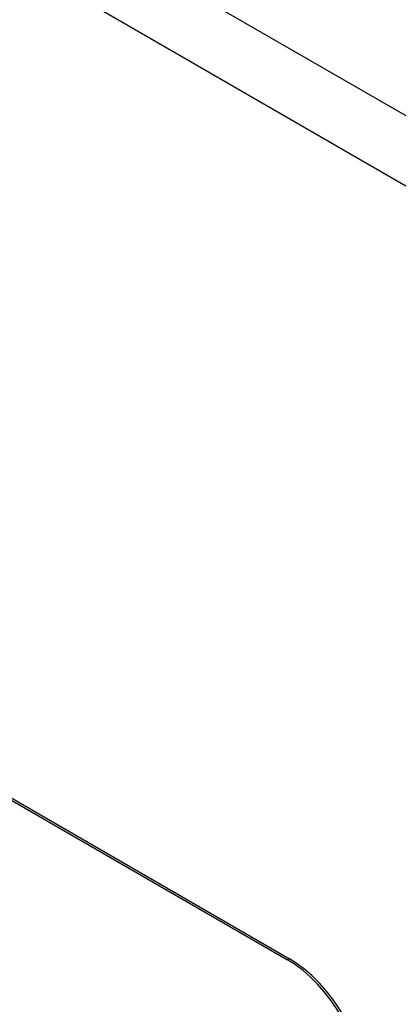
# Model space of a CAD drawing. Header units: inches. Extents: x 17 to 386, y 34 to 183.
# Tile 60 of 95: x 353.007 to 353.876, y 159.034 to 161.294. Entities that reach past the tile are written whole.
import ezdxf

# ---------------------------------------------------------------- set-up
doc = ezdxf.new("R2010")
doc.units = ezdxf.units.IN
doc.header["$MEASUREMENT"] = 0
doc.layers.add('Visible Edges(ANSI)', color=7, linetype='Continuous', lineweight=25)
doc.layers.add('Visible Tangent Edges(ANSI)', color=7, linetype='Continuous', lineweight=25)

msp = doc.modelspace()

# ---------------------------------------------------------------- linework, layer by layer
at = {"layer": 'Visible Edges(ANSI)'}
for p, q in [((351.5008, 160.3612), (353.6221, 159.1365)), ((351.505, 160.3637), (353.6263, 159.1389))]:
    msp.add_line(p, q, dxfattribs=at)
for centre, major_axis, start_param, end_param in [((353.6221, 158.9323), (0.125, -0.2165), 0.785398, 2.356194), ((353.6263, 158.9348), (-0.125, 0.2165), 3.926991, 5.497787)]:
    msp.add_ellipse(centre, major_axis=major_axis, ratio=0.57735, start_param=start_param, end_param=end_param, dxfattribs=at)
at = {"layer": 'Visible Tangent Edges(ANSI)'}
for p, q in [((327.3195, 176.4158), (377.9518, 147.1832)), ((377.8818, 147.0619), (327.2495, 176.2945)), ((353.6263, 159.1389), (353.6221, 159.1365))]:
    msp.add_line(p, q, dxfattribs=at)

doc.saveas('drawing.dxf')
